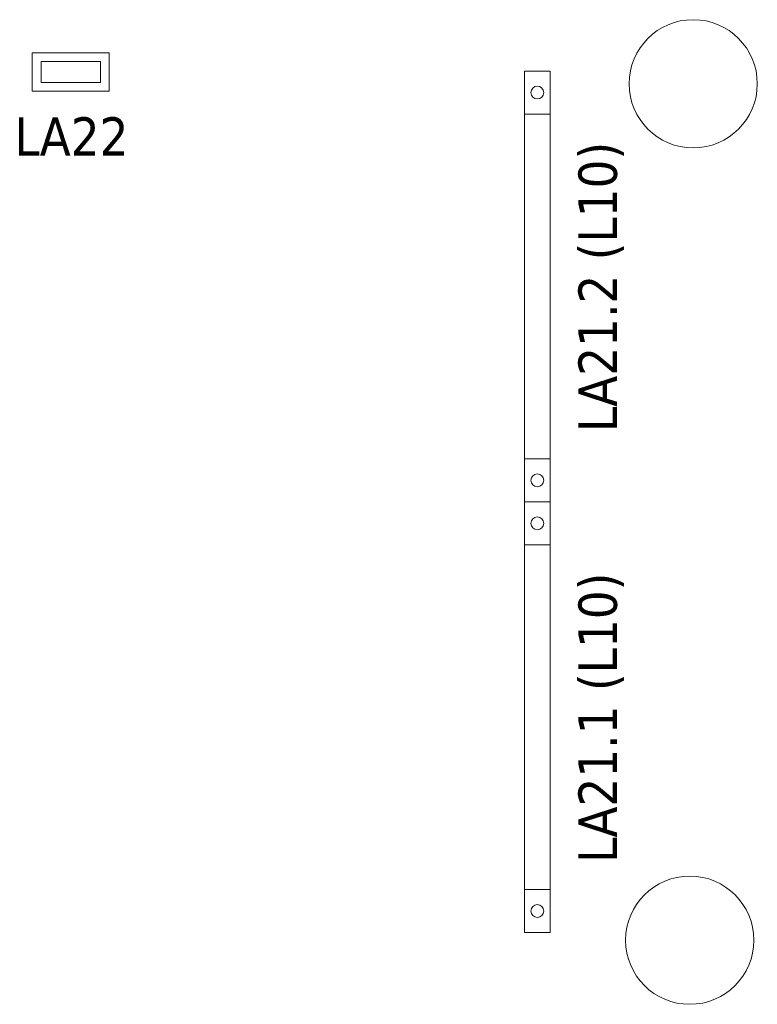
# Model space of a CAD drawing. Header units: metres. Extents: x 391.1 to 427.5, y 12.8 to 28.4.
# Tile 36 of 234: x 408.1 to 411, y 17.5 to 21.4. Entities that reach past the tile are written whole.
import ezdxf

# ---------------------------------------------------------------- set-up
doc = ezdxf.new("R2010")
doc.units = ezdxf.units.M
for name, color, linetype, lineweight in [('A-COLS-____-MCUT', 7, 'Continuous', 18), ('A-COLS-____-OTLN', 7, 'Continuous', 18), ('A-DETL-GENF-OTLN', 7, 'Continuous', 18), ('E-LITE-____-IDEN', 7, 'Continuous', 30), ('E-LITE-EQPM-IDEN', 7, 'Continuous', 30)]:
    doc.layers.add(name, color=color, linetype=linetype, lineweight=lineweight)
doc.styles.add('Tahoma_4', font='tahoma.ttf', dxfattribs={"height": 0.15})

# ---------------------------------------------------------------- blocks, each defined once
blk = doc.blocks.new('Family - Pilar PA-152005-03_ENLLUMENAT_P0A')
at = {"layer": 'A-COLS-____-MCUT', "color": 253, "true_color": 0xaaaaaa}
for start, end in [(360, 180), (180, 360)]:
    blk.add_arc((0.25, 0.25), 0.25, start, end, dxfattribs=at)
at = {"layer": 'A-COLS-____-OTLN', "color": 253, "true_color": 0xaaaaaa}
for start, end in [(360, 180), (180, 360)]:
    blk.add_arc((0.25, 0.25), 0.25, start, end, dxfattribs=at)
blk = doc.blocks.new('Family - Pilar PA-152587-03_ENLLUMENAT_P0A')
at = {"layer": 'A-COLS-____-MCUT', "color": 253, "true_color": 0xaaaaaa}
for start, end in [(360, 180), (180, 360)]:
    blk.add_arc((0.25, 0.25), 0.25, start, end, dxfattribs=at)
at = {"layer": 'A-COLS-____-OTLN', "color": 253, "true_color": 0xaaaaaa}
for start, end in [(360, 180), (180, 360)]:
    blk.add_arc((0.25, 0.25), 0.25, start, end, dxfattribs=at)
blk = doc.blocks.new('LONDR55-XX_ZZ-ARQ-CAA-M3D-Londres55_ifc-1-03_ENLLUMENAT_P0A')
at = {"layer": 'A-COLS-____-OTLN', "color": 253, "lineweight": 18, "true_color": 0xaaaaaa}
for name, p in [('Family - Pilar PA-152005-03_ENLLUMENAT_P0A', (410.4971, 20.8895)), ('Family - Pilar PA-152587-03_ENLLUMENAT_P0A', (410.4838, 17.5495))]:
    blk.add_blockref(name, p, dxfattribs=at)
blk = doc.blocks.new('ZYR_06_03 Emer Sostre Rect - 01 Emergencia Superficie 01-829055-03_ENLLUMENAT_P0A')
at = {"layer": 'A-DETL-GENF-OTLN', "color": 6, "true_color": 0xff00ff}
for p, q in [((-0.15, 0.075), (0.15, 0.075)), ((-0.15, -0.075), (-0.15, 0.075)), ((-0.1157, 0.0407), (0.1157, 0.0407)), ((-0.1157, -0.0407), (-0.1157, 0.0407)), ((0.1157, 0.0407), (0.1157, -0.0407)), ((0.15, 0.075), (0.15, -0.075)), ((0.15, -0.075), (-0.15, -0.075)), ((0.1157, -0.0407), (-0.1157, -0.0407))]:
    blk.add_line(p, q, dxfattribs=at)
blk = doc.blocks.new('ZYR_06_02_05 LLuminària Suspesa - L10-850708-03_ENLLUMENAT_P0A')
at = {"layer": 'A-DETL-GENF-OTLN', "color": 92, "true_color": 0x00c400}
for p, q in [((-0.84, 0.05), (0.84, 0.05)), ((-0.84, -0.05), (-0.84, 0.05)), ((-0.672, 0.05), (-0.672, -0.05)), ((0.672, 0.05), (0.672, -0.05)), ((0.84, 0.05), (0.84, -0.05)), ((0.84, -0.05), (-0.84, -0.05))]:
    blk.add_line(p, q, dxfattribs=at)
for centre in [(-0.756, 0), (0.756, 0)]:
    blk.add_circle(centre, 0.025, dxfattribs=at)

msp = doc.modelspace()

# ---------------------------------------------------------------- block references
at = {"lineweight": 5}
msp.add_blockref('LONDR55-XX_ZZ-ARQ-CAA-M3D-Londres55_ifc-1-03_ENLLUMENAT_P0A', (0, 0), dxfattribs=at)
at = {"layer": 'A-DETL-GENF-OTLN', "color": 6, "true_color": 0xff00ff}
msp.add_blockref('ZYR_06_03 Emer Sostre Rect - 01 Emergencia Superficie 01-829055-03_ENLLUMENAT_P0A', (408.3202, 21.1859), dxfattribs=at)
at = {"layer": 'A-DETL-GENF-OTLN', "color": 92, "true_color": 0x00c400, "rotation": 269.9999999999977}
for p in [(410.1392, 20.3493), (410.1392, 18.6693)]:
    msp.add_blockref('ZYR_06_02_05 LLuminària Suspesa - L10-850708-03_ENLLUMENAT_P0A', p, dxfattribs=at)

# ---------------------------------------------------------------- texts
at = {"layer": 'E-LITE-EQPM-IDEN', "char_height": 0.15, "width": 1.382911, "attachment_point": 1, "rotation": 90, "style": 'Tahoma_4'}
for s, insert in [('LA21.2 (L10)', (410.2997, 19.7813)), ('LA21.1 (L10)', (410.2997, 18.1013))]:
    msp.add_mtext(s, dxfattribs=dict(at, insert=insert))

# ---------------------------------------------------------------- next in the draw order: texts
at = {"layer": 'E-LITE-____-IDEN', "insert": (408.1008, 21.0089), "char_height": 0.15, "width": 0.533122, "attachment_point": 1, "style": 'Tahoma_4', "bg_fill": 3, "box_fill_scale": 1.25, "bg_fill_color": 256, "bg_fill_true_color": 13158600, "bg_fill_transparency": 0}
msp.add_mtext('LA22', dxfattribs=at)

doc.saveas('drawing.dxf')
